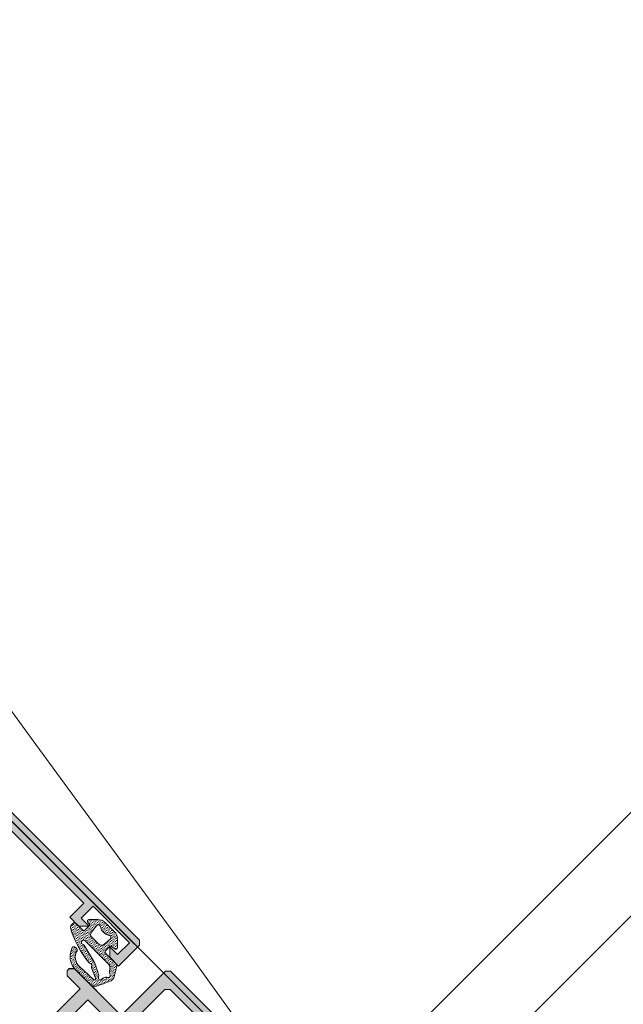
# Model space of a CAD drawing. Header units: metres. Extents: x -115250 to 1551995, y -140807 to 374743.
# Tile 96 of 205: x 115746 to 115828, y 77662 to 77796. Entities that reach past the tile are written whole.
import ezdxf

# ---------------------------------------------------------------- set-up
doc = ezdxf.new("R2010")
doc.units = ezdxf.units.M
doc.header["$LTSCALE"] = 100
doc.linetypes.add('0103aDVOJČERCHOVANÁ', pattern=[6.2, 3, -1, 0.1, -1, 0.1, -1])
doc.linetypes.add('{ Wide Dash }', pattern=[12, 4, -2, 4, -2])
for name, color, linetype, lineweight in [('010-pomocna', 30, 'Continuous', 15), ('010-tenka', 10, 'Continuous', 15), ('910-dvere', 7, 'Continuous', 15), ('910-tenka', 4, 'Continuous', 15), ('MB-kreskowanie', 251, 'Continuous', 9), ('MB-profile', 7, 'Continuous', 9), ('MB-uszczelki_tworzywa', 251, 'Continuous', 9)]:
    doc.layers.add(name, color=color, linetype=linetype, lineweight=lineweight)

# ---------------------------------------------------------------- blocks, each defined once
blk = doc.blocks.new('K718730X')
at = {"layer": 'MB-profile'}
h = blk.add_hatch(color=256, dxfattribs=at)
h.paths.add_polyline_path([(44, 0), (44.5, 0.5), (44.5, 8.5), (45, 9), (53.5, 9), (54, 9.5), (54, 9.9), (53.5, 10.4), (51, 10.4), (51, 22.8), (50.8, 23), (51, 23.2), (51, 35.85), (50.98, 35.98), (50.64, 37.01), (50.78, 37.37), (50.94, 37.62), (50.99, 39.12), (50.57, 39.41), (48.39, 38.48), (48.24, 38.34), (48.1, 38.07), (48.1, 37.98), (48.14, 37.83), (48.27, 37.6), (48.37, 37.6), (48.54, 37.51), (49.49, 36.06), (49.2, 35.6), (45.1, 35.6), (44.8, 35.9), (44.8, 36.12), (44.84, 36.28), (45.21, 36.88), (45.76, 37.82), (45.6, 38.1), (42.8, 38.1), (42.6, 37.9), (42.6, 35.8), (42.4, 35.6), (14.47, 35.6), (13.62, 36.08), (12.86, 37.32), (12.68, 37.62), (11.83, 38.1), (10.4, 38.1), (10.24, 37.82), (10.79, 36.88), (11.16, 36.28), (11.2, 36.12), (11.2, 35.9), (10.9, 35.6), (6.8, 35.6), (6.51, 36.06), (7.46, 37.51), (7.63, 37.6), (7.73, 37.6), (7.86, 37.83), (7.9, 37.98), (7.9, 38.07), (7.76, 38.34), (7.61, 38.48), (5.43, 39.41), (5.01, 39.12), (5.06, 37.62), (5.22, 37.37), (5.36, 37.01), (5.02, 35.98), (5, 35.76), (5, 21.6), (0, 21.6), (0, 18.4), (1.5, 18), (2, 18), (2, 20), (5, 20), (5, 11.2), (5.2, 11), (5, 10.8), (5, 2), (2, 2), (2, 4), (1.5, 4), (0, 3.6), (0, 0)])
h.paths.add_polyline_path([(7.1, 1.8), (6.6, 2.3), (6.6, 8.8), (7.1, 9.3), (7.6, 9.3), (8.1, 9.8), (8.1, 10.7), (6.6, 10.7), (6.6, 33.9), (49.2, 33.9), (49.2, 27), (49, 27), (49, 19), (49.2, 19), (49.2, 10.7), (43.8, 10.7), (42.8, 9.7), (42.8, 2.3), (42.3, 1.8)], flags=16)
for points in [[(0, 0), (44, 0), (44.5, 0.5), (44.5, 8.5)], [(45, 9), (53.5, 9), (54, 9.5), (54, 9.9), (53.5, 10.4), (51, 10.4), (51, 22.8)]]:
    blk.add_lwpolyline(points, dxfattribs=at)
blk.add_lwpolyline([(42.3, 1.8), (7.1, 1.8), (6.6, 2.3), (6.6, 8.8), (7.1, 9.3), (7.6, 9.3), (8.1, 9.8), (8.1, 10.7), (6.6, 10.7), (6.6, 33.9), (49.2, 33.9), (49.2, 27), (49, 27), (49, 19), (49.2, 19), (49.2, 10.7), (43.8, 10.7), (42.8, 9.7), (42.8, 2.3)], close=True, dxfattribs=at)
blk = doc.blocks.new('K518730X')
at = {"layer": 'MB-profile'}
h = blk.add_hatch(color=256, dxfattribs=at)
h.paths.add_polyline_path([(-44, 77), (-44.5, 76.5), (-44.5, 68.5), (-45, 68), (-53.5, 68), (-54, 67.5), (-54, 67.1), (-53.5, 66.6), (-51, 66.6), (-51, 54.2), (-50.8, 54), (-51, 53.8), (-51, 41.15), (-50.98, 41.02), (-50.64, 39.99), (-50.78, 39.63), (-50.94, 39.38), (-50.99, 37.88), (-50.57, 37.59), (-48.39, 38.52), (-48.24, 38.66), (-48.1, 38.93), (-48.1, 39.02), (-48.14, 39.17), (-48.27, 39.4), (-48.37, 39.4), (-48.54, 39.49), (-49.49, 40.94), (-49.2, 41.4), (-45.1, 41.4), (-44.8, 41.1), (-44.8, 40.79), (-45.21, 40.12), (-45.76, 39.18), (-45.6, 38.9), (-42.8, 38.9), (-42.6, 39.1), (-42.6, 41.2), (-42.4, 41.4), (-14.47, 41.4), (-13.62, 40.92), (-12.86, 39.68), (-12.68, 39.38), (-11.83, 38.9), (-10.4, 38.9), (-10.24, 39.18), (-10.79, 40.12), (-11.2, 40.79), (-11.2, 41.1), (-10.9, 41.4), (-6.8, 41.4), (-6.51, 40.94), (-7.46, 39.49), (-7.77, 39.33), (-7.86, 39.17), (-7.9, 39.02), (-7.9, 38.93), (-7.76, 38.66), (-7.61, 38.52), (-5.43, 37.59), (-5.01, 37.88), (-5.06, 39.38), (-5.22, 39.63), (-5.36, 39.99), (-5.02, 41.02), (-5, 41.24), (-5, 55.4), (0, 55.4), (0, 58.6), (-1.5, 59), (-2, 59), (-2, 57), (-5, 57), (-5, 65.8), (-5.2, 66), (-5, 66.2), (-5, 75), (-2, 75), (-2, 73), (-1.5, 73), (0, 73.4), (0, 77)])
h.paths.add_polyline_path([(-7.1, 75.2), (-6.6, 74.7), (-6.6, 68.2), (-7.1, 67.7), (-7.6, 67.7), (-8.1, 67.2), (-8.1, 66.3), (-6.6, 66.3), (-6.6, 43.1), (-49.2, 43.1), (-49.2, 50), (-49, 50), (-49, 58), (-49.2, 58), (-49.2, 66.3), (-43.8, 66.3), (-42.8, 67.3), (-42.8, 74.7), (-42.3, 75.2)], flags=16)
for points in [[(0, 77), (-44, 77), (-44.5, 76.5), (-44.5, 68.5)], [(-45, 68), (-53.5, 68), (-54, 67.5), (-54, 67.1), (-53.5, 66.6), (-51, 66.6), (-51, 54.2)]]:
    blk.add_lwpolyline(points, dxfattribs=at)
blk.add_lwpolyline([(-42.3, 75.2), (-7.1, 75.2), (-6.6, 74.7), (-6.6, 68.2), (-7.1, 67.7), (-7.6, 67.7), (-8.1, 67.2), (-8.1, 66.3), (-6.6, 66.3), (-6.6, 43.1), (-49.2, 43.1), (-49.2, 50), (-49, 50), (-49, 58), (-49.2, 58), (-49.2, 66.3), (-43.8, 66.3), (-42.8, 67.3), (-42.8, 74.7)], close=True, dxfattribs=at)
blk = doc.blocks.new('120880')
at = {"layer": 'MB-kreskowanie'}
h = blk.add_hatch(dxfattribs=at)
h.set_pattern_fill('DOTS', color=256, scale=0.15, angle=0.15, style=0)
h.set_pattern_definition([(269.85, (-0.0007, 9e-06), (-0.238436, -0.1184387), [0, -0.238125])])
h.paths.add_polyline_path([(-5.7, 1), (-7, 1, -0.414214), (-7.3, 1.3), (-7.3, 1.57, -0.315299), (-6.97, 2.04, -0.092374), (-2, 3.54, -0.187864), (-1.83, 3.49, 0.492952), (-1.37, 3.63, -0.193685), (-1.24, 3.76), (0.15, 4.41, 0.785181), (0.09, 4.7), (-2.5, 4.81, 0.279675), (-4.14, 3.92), (-4.2, 3.82, 0.162278), (-4.22, 3.7, -0.449784), (-4.52, 3.36), (-4.75, 3.36, -0.57735), (-5.01, 3.81), (-4.75, 4.27, -0.267949), (-2.58, 5.51), (0.26, 5.51, -0.274087), (1, 5.09), (1.83, 3.36, -0.255583), (1.78, 2.41), (1.03, 1.19, -0.310447), (0.75, 1), (-1.3, 1, 0.414214), (-1.5, 0.8), (-1.5, -0.1, 0.36397), (-1.42, -0.2), (-0.77, -0.31, -0.606815), (-0.66, -0.65), (-1.47, -1.46, -0.198912), (-2.53, -1.9), (-4.24, -1.9, -0.198912), (-5.3, -1.46), (-6.14, -0.62, -0.606815), (-6.04, -0.28), (-5.58, -0.2, 0.36397), (-5.5, -0.1), (-5.5, 0.8, 0.414214)])
h.paths.add_polyline_path([(-4.45, 1.8), (0.11, 1.8, 0.223821), (0.5, 1.98), (0.94, 2.51, -0.191176), (1.1, 2.6, 0.8039), (1.15, 3.22, -0.213351), (1, 3.35), (0.86, 3.67, -0.156149), (0.84, 3.82, 0.928044), (0.32, 3.97, -0.183859), (0.21, 3.83), (-1.27, 3.03, -0.065921), (-1.47, 2.96), (-4.13, 2.32, -0.205743), (-4.29, 2.35, 1.340749)], flags=16)
h.paths.add_polyline_path([(-4.68, 0.35), (-4.8, -0.77, 0.612801), (-4.35, -1.06), (-4.02, -0.87, -0.131652), (-3.77, -0.8), (-3.24, -0.8, -0.131652), (-2.99, -0.87), (-2.65, -1.06, 0.612801), (-2.2, -0.77), (-2.32, 0.35, 0.383864), (-2.82, 0.8), (-4.18, 0.8, 0.383864)], flags=16)
at = {"layer": 'MB-uszczelki_tworzywa'}
blk.add_lwpolyline([(-4.14, 3.92), (-4.2, 3.82, 0.162278), (-4.22, 3.7, -0.449784), (-4.52, 3.36), (-4.75, 3.36, -0.57735), (-5.01, 3.81), (-4.75, 4.27, -0.268812), (-2.58, 5.5), (0.26, 5.5, -0.270399), (1, 5.08), (1.83, 3.36, -0.255583), (1.78, 2.41), (1.03, 1.19, -0.310447), (0.75, 1), (-1.3, 1, 0.414214), (-1.5, 0.8), (-1.5, -0.1, 0.36397), (-1.42, -0.2), (-0.77, -0.31, -0.606815), (-0.66, -0.65), (-1.47, -1.46, -0.198912), (-2.53, -1.9), (-4.24, -1.9, -0.198912), (-5.3, -1.46), (-6.14, -0.62, -0.606815), (-6.04, -0.28), (-5.58, -0.2, 0.36397), (-5.5, -0.1), (-5.5, 0.8, 0.414214), (-5.7, 1), (-7, 1, -0.414214), (-7.3, 1.3), (-7.3, 1.57, -0.315299), (-6.97, 2.04, -0.092374), (-2, 3.54, -0.187864), (-1.83, 3.49, 0.492952), (-1.37, 3.63, -0.193685), (-1.24, 3.76), (0.15, 4.41, 0.785181), (0.09, 4.7), (-2.5, 4.81, 0.279675)], format="xyb", close=True, dxfattribs=at)
for points in [[(0.84, 3.82, 0.156149), (0.86, 3.67), (1, 3.35, 0.213351), (1.15, 3.22, -0.8039), (1.1, 2.6, 0.191176), (0.94, 2.51), (0.5, 1.98, -0.223821), (0.11, 1.8), (-4.45, 1.8, -1.340749), (-4.29, 2.35, 0.205743), (-4.13, 2.32), (-1.47, 2.96, 0.065921), (-1.27, 3.03), (0.21, 3.83, 0.183859), (0.32, 3.97, -0.928044), (0.84, 3.82)], [(-2.82, 0.8, -0.383864), (-2.32, 0.35), (-2.2, -0.77, -0.612801), (-2.65, -1.06), (-2.99, -0.87, 0.131652), (-3.24, -0.8), (-3.77, -0.8, 0.131652), (-4.02, -0.87), (-4.35, -1.06, -0.612801), (-4.8, -0.77), (-4.68, 0.35, -0.383864), (-4.18, 0.8), (-2.82, 0.8)]]:
    blk.add_lwpolyline(points, format="xyb", dxfattribs=at)
blk = doc.blocks.new('K718744X')
at = {"layer": 'MB-profile'}
h = blk.add_hatch(color=256, dxfattribs=at)
h.paths.add_polyline_path([(55, -72.5), (55, -68.9), (53.5, -68.5), (53, -68.5), (53, -70.5), (50, -70.5), (50, -61.7), (49.8, -61.5), (50, -61.3), (50, -52.5), (53, -52.5), (53, -54.5), (53.5, -54.5), (55, -54.1), (55, -50.9), (50, -50.9), (50, -36.65), (49.98, -36.49), (49.65, -35.49), (49.79, -35.13), (49.94, -34.88), (50, -33.38), (49.58, -33.09), (47.39, -34.02), (47.24, -34.16), (47.1, -34.52), (47.14, -34.67), (47.37, -34.9), (47.55, -34.99), (48.49, -36.44), (48.2, -36.9), (44.11, -36.9), (43.81, -36.6), (43.81, -36.38), (43.85, -36.22), (44.76, -34.67), (44.61, -34.4), (43.19, -34.4), (42.33, -34.88), (41.39, -36.42), (40.47, -36.9), (7.1, -36.9), (6.9, -36.7), (6.9, -34.6), (6.7, -34.4), (3.9, -34.4), (3.74, -34.67), (4.7, -36.3), (4.7, -36.6), (4.4, -36.9), (4.25, -36.9), (0.85, -36.9), (0.3, -36.9), (0.01, -36.44), (0.96, -34.99), (1.13, -34.9), (1.36, -34.67), (1.4, -34.52), (1.26, -34.16), (1.11, -34.02), (-1.07, -33.09), (-1.49, -33.38), (-1.44, -34.88), (-1.28, -35.13), (-1.14, -35.49), (-1.48, -36.52), (-1.5, -36.74), (-1.5, -49.3), (-1.3, -49.5), (-1.5, -49.7), (-1.5, -62.1), (-2.2, -62.1), (-2.7, -62.6), (-2.7, -63), (-2.2, -63.5), (4.5, -63.5), (5, -64), (5, -70.2), (4.5, -70.7), (-10.6, -70.7), (-10.6, -68), (-12.3, -68), (-13.3, -69), (-11.8, -69), (-11.8, -71.3), (-18.8, -71.3), (-18.8, -69), (-17.3, -69), (-18.3, -68), (-20, -68), (-20, -72), (-19.5, -72.5)])
h.paths.add_polyline_path([(48.4, -61.8), (46.9, -61.8), (46.9, -62.7), (47.4, -63.2), (47.9, -63.2), (48.4, -63.7), (48.4, -70.2), (47.9, -70.7), (7.2, -70.7), (6.7, -70.2), (6.7, -62.8), (5.7, -61.8), (0.3, -61.8), (0.3, -53.5), (0.5, -53.5), (0.5, -45.5), (0.3, -45.5), (0.3, -38.6), (48.4, -38.6)], flags=16)
at = {"layer": 'MB-profile', "lineweight": 0}
for points in [[(-11.8, -71.3), (-11.8, -69), (-13.3, -69), (-12.3, -68), (-10.6, -68), (-10.6, -70.7), (4.5, -70.7)], [(55, -72.5), (-19.5, -72.5), (-20, -72), (-20, -68), (-18.3, -68), (-17.3, -69), (-18.8, -69), (-18.8, -71.3), (-11.8, -71.3)]]:
    blk.add_lwpolyline(points, dxfattribs=at)

msp = doc.modelspace()

# ---------------------------------------------------------------- linework, layer by layer
msp.add_lwpolyline([(115778.88, 77652.74), (115725.84, 77599.7), (115690.48, 77635.07), (115743.52, 77688.11)], close=True)
at = {"layer": '010-pomocna', "color": 0, "linetype": '{ Wide Dash }', "flags": 128}
for points in [[(116926.69, 73944.28), (116926.69, 74409.32, 0.414216), (111276.48, 80059.48), (109626.67, 80059.48)], [(116826.69, 73944.28), (116826.69, 74409.32, 0.414216), (111276.49, 79959.48), (109626.67, 79959.48)]]:
    msp.add_lwpolyline(points, format="xyb", dxfattribs=at)
at = {"layer": '010-tenka', "color": 0, "lineweight": 30, "flags": 128}
for points in [[(115790.09, 77649.8), (116336.27, 78195.98), (116782.41, 78076.44), (116102.56, 77396.59)], [(115797.16, 77642.73), (116339.26, 78184.83), (116763.1, 78071.26), (116095.5, 77403.65)]]:
    msp.add_lwpolyline(points, dxfattribs=at)
at = {"layer": '910-dvere', "color": 0, "linetype": 'Continuous'}
msp.add_lwpolyline([(114520.22, 78911.42), (114467.18, 78858.37), (115725.84, 77599.71), (115778.88, 77652.76)], close=True, dxfattribs=at)
at = {"layer": '910-tenka', "color": 0, "linetype": '0103aDVOJČERCHOVANÁ', "flags": 128}
msp.add_lwpolyline([(117006.22, 74490.32, 0.410375), (111284.83, 80139.54), (109626.67, 80139.48)], format="xyb", dxfattribs=at)

# ---------------------------------------------------------------- block references
for name, p, rotation in [('K718744X', (115696.76, 77633.53), 135), ('K718730X', (115797.16, 77635.65), 135), ('K518730X', (115742.72, 77581.21), 315)]:
    msp.add_blockref(name, p, dxfattribs=dict(rotation=rotation))
at = {"xscale": -1, "rotation": 134.9999999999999}
msp.add_blockref('120880', (115758.84, 77669.03), dxfattribs=at)

doc.saveas('drawing.dxf')
